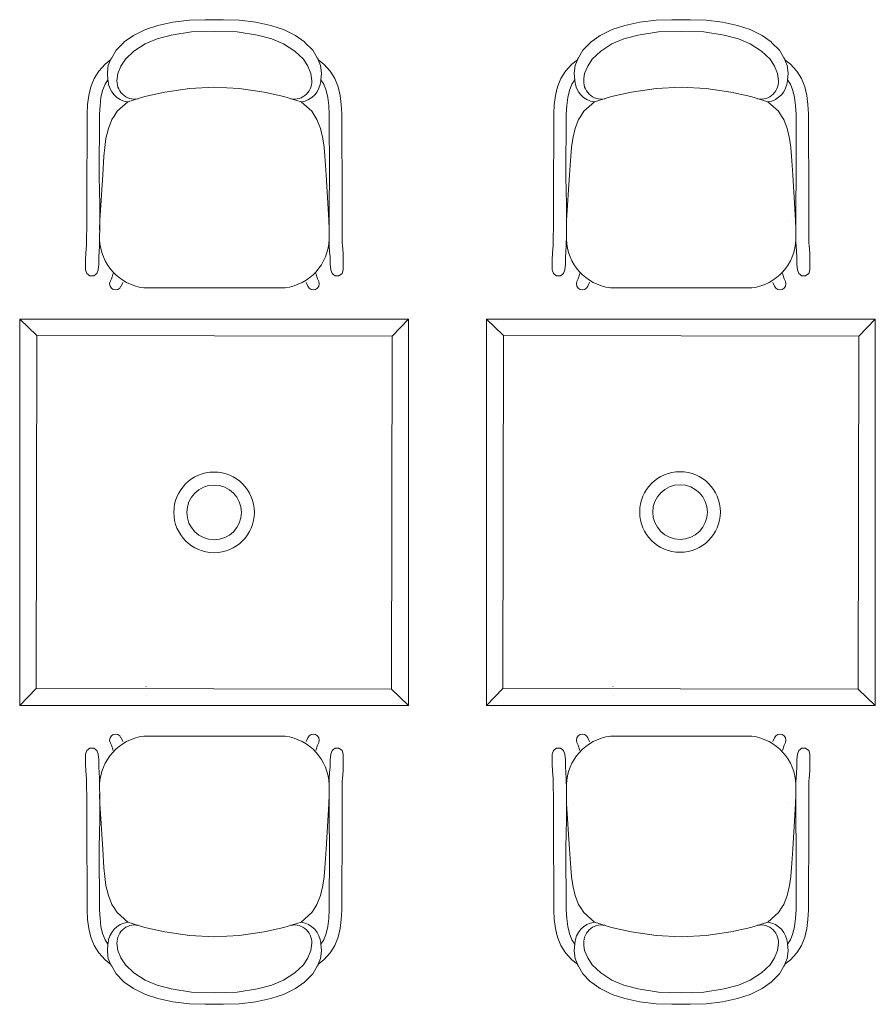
# Model space of a CAD drawing. Extents: x -750 to 58062, y -2404 to 18333.
# Tile 27 of 91: x 8622 to 10297, y 14108 to 16036. Entities that reach past the tile are written whole.
import ezdxf

# ---------------------------------------------------------------- set-up
doc = ezdxf.new("R2010")
doc.units = 0
doc.header["$MEASUREMENT"] = 0
doc.layers.add('GREY SCALE', color=9, linetype='Continuous', lineweight=0, true_color=0x808080)
doc.layers.add('GREYSCALE', color=9, linetype='Continuous', lineweight=0, true_color=0x808080)

# ---------------------------------------------------------------- blocks, each defined once
blk = doc.blocks.new('FLOOR PLAN')
at = {"layer": 'GREYSCALE'}
for p, q in [((8793.6, 15908.1), (8793.6, 15908.2)), ((8813.1, 15920.1), (8813.2, 15920.8)), ((9193.9, 15920.1), (9193.8, 15920.8)), ((9213.4, 15908.1), (9213.4, 15908.2)), ((9707.4, 15908.1), (9707.4, 15908.2)), ((9726.8, 15920.1), (9727, 15920.8)), ((10107.6, 15920.1), (10107.5, 15920.8)), ((10127.1, 15908.1), (10127.1, 15908.2)), ((9003.5, 15903.8), (9003.5, 15903.8)), ((9917.3, 15903.8), (9917.2, 15903.8)), ((8793.4, 15642.8), (8793.4, 15642.9)), ((9213.6, 15642.8), (9213.6, 15642.9)), ((9707.2, 15642.8), (9707.2, 15642.9)), ((10127.3, 15642.8), (10127.3, 15642.9)), ((8622.3, 15449.9), (8655.7, 15417.8)), ((9383.6, 15449.9), (9351.5, 15416.5)), ((9536, 15449.9), (9569.5, 15417.8)), ((10297.4, 15449.9), (10265.3, 15416.5)), ((8622.3, 15244.2), (8622.3, 15071.4)), ((10297.4, 15244.2), (10297.4, 15071.4)), ((8622.3, 15071.4), (8622.3, 14898.6)), ((10297.4, 15071.4), (10297.4, 14898.6)), ((8870.1, 14730.9), (8870.1, 14730.6)), ((9783.8, 14730.9), (9783.8, 14730.6)), ((8622.3, 14693), (8654.4, 14726.4)), ((8870.5, 14713.1), (8870.5, 14712.8)), ((9383.6, 14693), (9350.1, 14725.1)), ((9536, 14693), (9568.1, 14726.4)), ((9784.2, 14713.1), (9784.2, 14712.8)), ((10297.4, 14693), (10263.9, 14725.1)), ((8793.4, 14501.4), (8793.4, 14501.4)), ((9213.6, 14501.4), (9213.6, 14501.4)), ((9707.2, 14501.4), (9707.2, 14501.4)), ((10127.3, 14501.4), (10127.3, 14501.4)), ((8793.6, 14236.1), (8793.6, 14236.1)), ((9003.5, 14240.4), (9003.5, 14240.4)), ((9213.4, 14236.1), (9213.4, 14236.1)), ((9707.4, 14236.1), (9707.4, 14236.1)), ((9917.3, 14240.4), (9917.2, 14240.4)), ((10127.1, 14236.1), (10127.1, 14236.1)), ((8813.1, 14224.2), (8813.2, 14223.4)), ((9193.9, 14224.2), (9193.8, 14223.4)), ((9726.8, 14224.2), (9727, 14223.4)), ((10107.6, 14224.2), (10107.5, 14223.4))]:
    blk.add_line(p, q, dxfattribs=at)
for points in [[(8844.8, 16005.3), (8868.4, 16016.7), (8893, 16024.7), (8922.4, 16031.1), (8954.7, 16034.9), (8985.5, 16036.1), (9003.5, 16035.9)], [(9162.2, 16005.3), (9138.6, 16016.7), (9114, 16024.7), (9084.5, 16031.1), (9052.3, 16034.9), (9021.5, 16036.1), (9003.5, 16035.9)], [(9758.5, 16005.3), (9782.2, 16016.7), (9806.7, 16024.7), (9836.2, 16031.1), (9868.4, 16034.9), (9899.3, 16036.1), (9917.2, 16035.9)], [(10076, 16005.3), (10052.3, 16016.7), (10027.7, 16024.7), (9998.3, 16031.1), (9966.1, 16034.9), (9935.2, 16036.1), (9917.3, 16035.9)], [(8844.8, 16005.3), (8827, 15992.7), (8825.6, 15991.1), (8811.1, 15976.6), (8802.5, 15961.6), (8800.7, 15958.6), (8800.3, 15957.6), (8795.7, 15946.3), (8795.1, 15941.9), (8794, 15930.8)], [(9115.6, 15998.6), (9087.9, 16005.9), (9048.2, 16012.1), (9003.5, 16013.3), (8958.8, 16012.1), (8919.1, 16005.9), (8891.4, 15998.6), (8868.1, 15988.7), (8845.9, 15974.8)], [(9162.2, 16005.3), (9180, 15992.7), (9181.4, 15991.1), (9195.9, 15976.6), (9204.5, 15961.6), (9206.3, 15958.6), (9206.7, 15957.6), (9211.3, 15946.3), (9211.9, 15941.9), (9213, 15930.8)], [(9758.5, 16005.3), (9740.8, 15992.7), (9739.4, 15991.1), (9724.9, 15976.6), (9716.3, 15961.6), (9714.5, 15958.6), (9714.1, 15957.6), (9709.5, 15946.3), (9708.9, 15941.9), (9707.8, 15930.8)], [(10029.3, 15998.6), (10001.6, 16005.9), (9961.9, 16012.1), (9917.2, 16013.3), (9872.6, 16012.1), (9832.9, 16005.9), (9805.1, 15998.6), (9781.8, 15988.7), (9759.7, 15974.8)], [(10076, 16005.3), (10093.7, 15992.7), (10095.1, 15991.1), (10109.6, 15976.6), (10118.2, 15961.6), (10120, 15958.6), (10120.4, 15957.6), (10125, 15946.3), (10125.6, 15941.9), (10126.7, 15930.8)], [(8775.6, 15546.3), (8773.3, 15539.1), (8767.2, 15534.7), (8759.7, 15534.7), (8753.6, 15539.1), (8751.3, 15546.3), (8751.3, 15546.5), (8751.3, 15546.7), (8751.3, 15566.3), (8751.5, 15578.8), (8752.8, 15594.2), (8753.2, 15599.5), (8753.3, 15610.1), (8753.4, 15628.5), (8753.4, 15674), (8754.2, 15851.6), (8755.2, 15870.3), (8757.4, 15888), (8761.5, 15904.8), (8767.9, 15920.7), (8777.2, 15935.6), (8789.6, 15949.2), (8800.3, 15957.6)], [(9231.4, 15546.3), (9233.7, 15539.1), (9239.8, 15534.7), (9247.3, 15534.7), (9253.4, 15539.1), (9255.7, 15546.3), (9255.7, 15546.5), (9255.7, 15546.7), (9255.7, 15566.3), (9255.5, 15578.8), (9254.2, 15594.2), (9253.8, 15599.5), (9253.7, 15610.1), (9253.6, 15628.5), (9253.6, 15674), (9252.8, 15851.6), (9251.8, 15870.3), (9249.6, 15888), (9245.5, 15904.8), (9239.1, 15920.7), (9229.8, 15935.6), (9217.4, 15949.2), (9206.7, 15957.6)], [(9689.4, 15546.3), (9687, 15539.1), (9680.9, 15534.7), (9673.4, 15534.7), (9667.3, 15539.1), (9665, 15546.3), (9665, 15546.5), (9665, 15546.7), (9665, 15566.3), (9665.3, 15578.8), (9666.6, 15594.2), (9666.9, 15599.5), (9667, 15610.1), (9667.1, 15628.5), (9667.2, 15674), (9668, 15851.6), (9668.9, 15870.3), (9671.2, 15888), (9675.2, 15904.8), (9681.6, 15920.7), (9690.9, 15935.6), (9703.3, 15949.2), (9714.1, 15957.6)], [(10145.1, 15546.3), (10147.4, 15539.1), (10153.5, 15534.7), (10161, 15534.7), (10167.1, 15539.1), (10169.5, 15546.3), (10169.5, 15546.5), (10169.5, 15546.7), (10169.5, 15566.3), (10169.2, 15578.8), (10167.9, 15594.2), (10167.5, 15599.5), (10167.5, 15610.1), (10167.4, 15628.5), (10167.3, 15674), (10166.5, 15851.6), (10165.5, 15870.3), (10163.3, 15888), (10159.2, 15904.8), (10152.8, 15920.7), (10143.6, 15935.6), (10131.1, 15949.2), (10120.4, 15957.6)], [(8795.1, 15918.4), (8789.6, 15909.7), (8784.7, 15897.4), (8781.4, 15883.6), (8779.5, 15868.2), (8778.6, 15850.9), (8778, 15728.7)], [(9211.9, 15918.4), (9217.4, 15909.7), (9222.3, 15897.4), (9225.6, 15883.6), (9227.5, 15868.2), (9228.4, 15850.9), (9229, 15728.7)], [(9708.8, 15918.4), (9703.4, 15909.7), (9698.4, 15897.4), (9695.1, 15883.6), (9693.2, 15868.2), (9692.3, 15850.9), (9691.8, 15728.7)], [(10125.7, 15918.4), (10131.1, 15909.7), (10136, 15897.4), (10139.3, 15883.6), (10141.3, 15868.2), (10142.2, 15850.9), (10142.7, 15728.7)], [(9173.3, 15875), (9139.7, 15885.5), (9100.8, 15894.5), (9052.2, 15901.5), (9003.5, 15903.8), (9003.5, 15903.8), (8954.8, 15901.5), (8906.2, 15894.5), (8867.3, 15885.5), (8833.7, 15875)], [(10087.1, 15875), (10053.4, 15885.5), (10014.5, 15894.5), (9966, 15901.5), (9917.3, 15903.8), (9917.2, 15903.8), (9868.5, 15901.5), (9820, 15894.5), (9781, 15885.5), (9747.4, 15875)], [(8795.9, 15823.2), (8791.1, 15803.2), (8788.8, 15785.9), (8787.3, 15768.6), (8785, 15732.5), (8779.3, 15643.5), (8778.8, 15625.6), (8778.8, 15625.1), (8778.9, 15622.2)], [(9211.1, 15823.2), (9215.9, 15803.2), (9218.2, 15785.9), (9219.7, 15768.6), (9222, 15732.5), (9227.7, 15643.5), (9228.2, 15625.6), (9228.2, 15625.1), (9228.1, 15622.2)], [(9709.6, 15823.2), (9704.9, 15803.2), (9702.5, 15785.9), (9701.1, 15768.6), (9698.7, 15732.5), (9693, 15643.5), (9692.5, 15625.6), (9692.5, 15625.1), (9692.7, 15622.2)], [(10124.9, 15823.2), (10129.6, 15803.2), (10131.9, 15785.9), (10133.4, 15768.6), (10135.7, 15732.5), (10141.4, 15643.5), (10141.9, 15625.6), (10141.9, 15625.1), (10141.8, 15622.2)], [(8775.6, 15546.3), (8777, 15557.4), (8777, 15560.4), (8777.2, 15572.6), (8778, 15581.2), (8778.7, 15594.6), (8778.7, 15599.4), (8778.8, 15609.9), (8778.9, 15628.4), (8778.9, 15673.9), (8778, 15728.7)], [(9231.4, 15546.3), (9230, 15557.4), (9230, 15560.4), (9229.8, 15572.6), (9229, 15581.2), (9228.3, 15594.6), (9228.3, 15599.4), (9228.2, 15609.9), (9228.1, 15628.4), (9228.1, 15673.9), (9229, 15728.7)], [(9689.4, 15546.3), (9690.7, 15557.4), (9690.8, 15560.4), (9691, 15572.6), (9691.7, 15581.2), (9692.4, 15594.6), (9692.4, 15599.4), (9692.5, 15609.9), (9692.6, 15628.4), (9692.7, 15673.9), (9691.8, 15728.7)], [(10145.1, 15546.3), (10143.7, 15557.4), (10143.7, 15560.4), (10143.5, 15572.6), (10142.8, 15581.2), (10142.1, 15594.6), (10142, 15599.4), (10142, 15609.9), (10141.9, 15628.4), (10141.8, 15673.9), (10142.7, 15728.7)], [(8805.1, 15539), (8801.9, 15529), (8799.3, 15523.3), (8799.3, 15523.2), (8798.4, 15518.7), (8799.3, 15514.3), (8801.8, 15510.6), (8805.5, 15508.1), (8809.9, 15507.2), (8814.4, 15508.1), (8818.1, 15510.6), (8820.6, 15514.3), (8820.7, 15514.5), (8824.1, 15521.5)], [(9201.9, 15539), (9205.1, 15529), (9207.7, 15523.3), (9207.7, 15523.2), (9208.6, 15518.7), (9207.7, 15514.3), (9205.2, 15510.6), (9201.5, 15508.1), (9197, 15507.2), (9192.6, 15508.1), (9188.9, 15510.6), (9186.4, 15514.3), (9186.3, 15514.5), (9182.8, 15521.5)], [(9718.9, 15539), (9715.7, 15529), (9713.1, 15523.3), (9713, 15523.2), (9712.1, 15518.7), (9713, 15514.3), (9715.5, 15510.6), (9719.3, 15508.1), (9723.7, 15507.2), (9728.1, 15508.1), (9731.9, 15510.6), (9734.4, 15514.3), (9734.4, 15514.5), (9737.9, 15521.5)], [(10115.6, 15539), (10118.8, 15529), (10121.4, 15523.3), (10121.5, 15523.2), (10122.4, 15518.7), (10121.5, 15514.3), (10119, 15510.6), (10115.2, 15508.1), (10110.8, 15507.2), (10106.4, 15508.1), (10102.6, 15510.6), (10100.1, 15514.3), (10100, 15514.5), (10096.6, 15521.5)], [(8805.1, 14605.2), (8801.9, 14615.3), (8799.3, 14621), (8799.3, 14621.1), (8798.4, 14625.5), (8799.3, 14629.9), (8801.8, 14633.7), (8805.5, 14636.2), (8809.9, 14637.1), (8814.4, 14636.2), (8818.1, 14633.7), (8820.6, 14629.9), (8820.7, 14629.8), (8824.1, 14622.8)], [(9201.9, 14605.2), (9205.1, 14615.3), (9207.7, 14621), (9207.7, 14621.1), (9208.6, 14625.5), (9207.7, 14629.9), (9205.2, 14633.7), (9201.5, 14636.2), (9197, 14637.1), (9192.6, 14636.2), (9188.9, 14633.7), (9186.4, 14629.9), (9186.3, 14629.8), (9182.8, 14622.8)], [(9718.9, 14605.2), (9715.7, 14615.3), (9713.1, 14621), (9713, 14621.1), (9712.1, 14625.5), (9713, 14629.9), (9715.5, 14633.7), (9719.3, 14636.2), (9723.7, 14637.1), (9728.1, 14636.2), (9731.9, 14633.7), (9734.4, 14629.9), (9734.4, 14629.8), (9737.9, 14622.8)], [(10115.6, 14605.2), (10118.8, 14615.3), (10121.4, 14621), (10121.5, 14621.1), (10122.4, 14625.5), (10121.5, 14629.9), (10119, 14633.7), (10115.2, 14636.2), (10110.8, 14637.1), (10106.4, 14636.2), (10102.6, 14633.7), (10100.1, 14629.9), (10100, 14629.8), (10096.6, 14622.8)], [(8775.6, 14598), (8773.3, 14605.1), (8767.2, 14609.6), (8759.7, 14609.6), (8753.6, 14605.1), (8751.3, 14598), (8751.3, 14597.8), (8751.3, 14597.6), (8751.3, 14577.9), (8751.5, 14565.4), (8752.8, 14550), (8753.2, 14544.8), (8753.3, 14534.2), (8753.4, 14515.8), (8753.4, 14470.3), (8754.2, 14292.6), (8755.2, 14273.9), (8757.4, 14256.3), (8761.5, 14239.5), (8767.9, 14223.6), (8777.2, 14208.7), (8789.6, 14195.1), (8800.3, 14186.6)], [(8775.6, 14598), (8777, 14586.9), (8777, 14583.9), (8777.2, 14571.7), (8778, 14563), (8778.7, 14549.6), (8778.7, 14544.8), (8778.8, 14534.3), (8778.9, 14515.9), (8778.9, 14470.4), (8778, 14415.5)], [(9231.4, 14598), (9233.7, 14605.1), (9239.8, 14609.6), (9247.3, 14609.6), (9253.4, 14605.1), (9255.7, 14598), (9255.7, 14597.8), (9255.7, 14597.6), (9255.7, 14577.9), (9255.5, 14565.4), (9254.2, 14550), (9253.8, 14544.8), (9253.7, 14534.2), (9253.6, 14515.8), (9253.6, 14470.3), (9252.8, 14292.6), (9251.8, 14273.9), (9249.6, 14256.3), (9245.5, 14239.5), (9239.1, 14223.6), (9229.8, 14208.7), (9217.4, 14195.1), (9206.7, 14186.6)], [(9231.4, 14598), (9230, 14586.9), (9230, 14583.9), (9229.8, 14571.7), (9229, 14563), (9228.3, 14549.6), (9228.3, 14544.8), (9228.2, 14534.3), (9228.1, 14515.9), (9228.1, 14470.4), (9229, 14415.5)], [(9689.4, 14598), (9687, 14605.1), (9680.9, 14609.6), (9673.4, 14609.6), (9667.3, 14605.1), (9665, 14598), (9665, 14597.8), (9665, 14597.6), (9665, 14577.9), (9665.3, 14565.4), (9666.6, 14550), (9666.9, 14544.8), (9667, 14534.2), (9667.1, 14515.8), (9667.2, 14470.3), (9668, 14292.6), (9668.9, 14273.9), (9671.2, 14256.3), (9675.2, 14239.5), (9681.6, 14223.6), (9690.9, 14208.7), (9703.3, 14195.1), (9714.1, 14186.6)], [(9689.4, 14598), (9690.7, 14586.9), (9690.8, 14583.9), (9691, 14571.7), (9691.7, 14563), (9692.4, 14549.6), (9692.4, 14544.8), (9692.5, 14534.3), (9692.6, 14515.9), (9692.7, 14470.4), (9691.8, 14415.5)], [(10145.1, 14598), (10147.4, 14605.1), (10153.5, 14609.6), (10161, 14609.6), (10167.1, 14605.1), (10169.5, 14598), (10169.5, 14597.8), (10169.5, 14597.6), (10169.5, 14577.9), (10169.2, 14565.4), (10167.9, 14550), (10167.5, 14544.8), (10167.5, 14534.2), (10167.4, 14515.8), (10167.3, 14470.3), (10166.5, 14292.6), (10165.5, 14273.9), (10163.3, 14256.3), (10159.2, 14239.5), (10152.8, 14223.6), (10143.6, 14208.7), (10131.1, 14195.1), (10120.4, 14186.6)], [(10145.1, 14598), (10143.7, 14586.9), (10143.7, 14583.9), (10143.5, 14571.7), (10142.8, 14563), (10142.1, 14549.6), (10142, 14544.8), (10142, 14534.3), (10141.9, 14515.9), (10141.8, 14470.4), (10142.7, 14415.5)], [(8795.9, 14321.1), (8791.1, 14341), (8788.8, 14358.3), (8787.3, 14375.6), (8785, 14411.8), (8779.3, 14500.8), (8778.8, 14518.7), (8778.8, 14519.1), (8778.9, 14522)], [(9211.1, 14321.1), (9215.9, 14341), (9218.2, 14358.3), (9219.7, 14375.6), (9222, 14411.8), (9227.7, 14500.8), (9228.2, 14518.7), (9228.2, 14519.1), (9228.1, 14522)], [(9709.6, 14321.1), (9704.9, 14341), (9702.5, 14358.3), (9701.1, 14375.6), (9698.7, 14411.8), (9693, 14500.8), (9692.5, 14518.7), (9692.5, 14519.1), (9692.7, 14522)], [(10124.9, 14321.1), (10129.6, 14341), (10131.9, 14358.3), (10133.4, 14375.6), (10135.7, 14411.8), (10141.4, 14500.8), (10141.9, 14518.7), (10141.9, 14519.1), (10141.8, 14522)], [(8795.1, 14225.9), (8789.6, 14234.6), (8784.7, 14246.9), (8781.4, 14260.6), (8779.5, 14276.1), (8778.6, 14293.4), (8778, 14415.5)], [(9211.9, 14225.9), (9217.4, 14234.6), (9222.3, 14246.9), (9225.6, 14260.6), (9227.5, 14276.1), (9228.4, 14293.4), (9229, 14415.5)], [(9708.8, 14225.9), (9703.4, 14234.6), (9698.4, 14246.9), (9695.1, 14260.6), (9693.2, 14276.1), (9692.3, 14293.4), (9691.8, 14415.5)], [(10125.7, 14225.9), (10131.1, 14234.6), (10136, 14246.9), (10139.3, 14260.6), (10141.3, 14276.1), (10142.2, 14293.4), (10142.7, 14415.5)], [(9173.3, 14269.2), (9139.7, 14258.8), (9100.8, 14249.8), (9052.2, 14242.8), (9003.5, 14240.4), (9003.5, 14240.4), (8954.8, 14242.8), (8906.2, 14249.8), (8867.3, 14258.8), (8833.7, 14269.2)], [(10087.1, 14269.2), (10053.4, 14258.8), (10014.5, 14249.8), (9966, 14242.8), (9917.3, 14240.4), (9917.2, 14240.4), (9868.5, 14242.8), (9820, 14249.8), (9781, 14258.8), (9747.4, 14269.2)], [(8844.8, 14138.9), (8827, 14151.5), (8825.6, 14153.1), (8811.1, 14167.7), (8802.5, 14182.6), (8800.7, 14185.7), (8800.3, 14186.6), (8795.7, 14198), (8795.1, 14202.4), (8794, 14213.5)], [(9162.2, 14138.9), (9180, 14151.5), (9181.4, 14153.1), (9195.9, 14167.7), (9204.5, 14182.6), (9206.3, 14185.7), (9206.7, 14186.6), (9211.3, 14198), (9211.9, 14202.4), (9213, 14213.5)], [(9758.5, 14138.9), (9740.8, 14151.5), (9739.4, 14153.1), (9724.9, 14167.7), (9716.3, 14182.6), (9714.5, 14185.7), (9714.1, 14186.6), (9709.5, 14198), (9708.9, 14202.4), (9707.8, 14213.5)], [(10076, 14138.9), (10093.7, 14151.5), (10095.1, 14153.1), (10109.6, 14167.7), (10118.2, 14182.6), (10120, 14185.7), (10120.4, 14186.6), (10125, 14198), (10125.6, 14202.4), (10126.7, 14213.5)], [(9115.6, 14145.7), (9087.9, 14138.4), (9048.2, 14132.1), (9003.5, 14130.9), (8958.8, 14132.1), (8919.1, 14138.4), (8891.4, 14145.7), (8868.1, 14155.6), (8845.9, 14169.5)], [(10029.3, 14145.7), (10001.6, 14138.4), (9961.9, 14132.1), (9917.2, 14130.9), (9872.6, 14132.1), (9832.9, 14138.4), (9805.1, 14145.7), (9781.8, 14155.6), (9759.7, 14169.5)], [(8844.8, 14138.9), (8868.4, 14127.6), (8893, 14119.6), (8922.4, 14113.2), (8954.7, 14109.3), (8985.5, 14108.1), (9003.5, 14108.3)], [(9162.2, 14138.9), (9138.6, 14127.6), (9114, 14119.6), (9084.5, 14113.2), (9052.3, 14109.3), (9021.5, 14108.1), (9003.5, 14108.3)], [(9758.5, 14138.9), (9782.2, 14127.6), (9806.7, 14119.6), (9836.2, 14113.2), (9868.4, 14109.3), (9899.3, 14108.1), (9917.2, 14108.3)], [(10076, 14138.9), (10052.3, 14127.6), (10027.7, 14119.6), (9998.3, 14113.2), (9966.1, 14109.3), (9935.2, 14108.1), (9917.3, 14108.3)]]:
    blk.add_lwpolyline(points, dxfattribs=at)
for points in [[(9152.7, 15881.4, 0.526709), (9193.8, 15920.8), (9192.4, 15930.5), (9186.4, 15945.3), (9177.6, 15958.7), (9161.1, 15974.8), (9138.9, 15988.7), (9115.6, 15998.6)], [(10066.4, 15881.4, 0.526709), (10107.5, 15920.8), (10106.2, 15930.5), (10100.1, 15945.3), (10091.3, 15958.7), (10074.8, 15974.8), (10052.6, 15988.7), (10029.3, 15998.6)], [(8854.3, 15881.4, -0.526709), (8813.2, 15920.8), (8814.6, 15930.5), (8820.6, 15945.3), (8829.4, 15958.7), (8845.9, 15974.8)], [(9768.1, 15881.4, -0.526709), (9727, 15920.8), (9728.3, 15930.5), (9734.4, 15945.3), (9743.2, 15958.7), (9759.7, 15974.8)], [(8795.9, 15823.2), (8802.7, 15840.5), (8807.1, 15847.3), (8813.1, 15856.7), (8833.7, 15875, -0.349179), (8795.2, 15916.8), (8795.1, 15918.4), (8794, 15930.8)], [(9211.1, 15823.2), (9204.3, 15840.5), (9199.9, 15847.3), (9193.9, 15856.7), (9173.3, 15875, 0.349179), (9211.8, 15916.8), (9211.9, 15918.4), (9213, 15930.8)], [(9709.6, 15823.2), (9716.4, 15840.5), (9720.8, 15847.3), (9726.8, 15856.7), (9747.4, 15875, -0.349179), (9708.9, 15916.8), (9708.8, 15918.4), (9707.8, 15930.8)], [(10124.9, 15823.2), (10118, 15840.5), (10113.7, 15847.3), (10107.7, 15856.7), (10087.1, 15875, 0.349179), (10125.5, 15916.8), (10125.7, 15918.4), (10126.7, 15930.8)], [(9228.2, 15606.3, -0.369238), (9141.9, 15511), (8865.1, 15511, -0.369238), (8778.8, 15606.3)], [(10142, 15606.3, -0.369238), (10055.6, 15511), (9778.8, 15511, -0.369238), (9692.5, 15606.3)], [(9228.2, 14537.9, 0.369238), (9141.9, 14633.2), (8865.1, 14633.2, 0.369238), (8778.8, 14537.9)], [(10142, 14537.9, 0.369238), (10055.6, 14633.2), (9778.8, 14633.2, 0.369238), (9692.5, 14537.9)], [(8795.9, 14321.1), (8802.7, 14303.8), (8807.1, 14297), (8813.1, 14287.6), (8833.7, 14269.2, 0.349179), (8795.2, 14227.4), (8795.1, 14225.9), (8794, 14213.5)], [(9211.1, 14321.1), (9204.3, 14303.8), (9199.9, 14297), (9193.9, 14287.6), (9173.3, 14269.2, -0.349179), (9211.8, 14227.4), (9211.9, 14225.9), (9213, 14213.5)], [(9709.6, 14321.1), (9716.4, 14303.8), (9720.8, 14297), (9726.8, 14287.6), (9747.4, 14269.2, 0.349179), (9708.9, 14227.4), (9708.8, 14225.9), (9707.8, 14213.5)], [(10124.9, 14321.1), (10118, 14303.8), (10113.7, 14297), (10107.7, 14287.6), (10087.1, 14269.2, -0.349179), (10125.5, 14227.4), (10125.7, 14225.9), (10126.7, 14213.5)], [(8854.3, 14262.8, 0.526709), (8813.2, 14223.4), (8814.6, 14213.7), (8820.6, 14198.9), (8829.4, 14185.6), (8845.9, 14169.5)], [(9152.7, 14262.8, -0.526709), (9193.8, 14223.4), (9192.4, 14213.7), (9186.4, 14198.9), (9177.6, 14185.6), (9161.1, 14169.5), (9138.9, 14155.6), (9115.6, 14145.7)], [(9768.1, 14262.8, 0.526709), (9727, 14223.4), (9728.3, 14213.7), (9734.4, 14198.9), (9743.2, 14185.6), (9759.7, 14169.5)], [(10066.4, 14262.8, -0.526709), (10107.5, 14223.4), (10106.2, 14213.7), (10100.1, 14198.9), (10091.3, 14185.6), (10074.8, 14169.5), (10052.6, 14155.6), (10029.3, 14145.7)]]:
    blk.add_lwpolyline(points, format="xyb", dxfattribs=at)
at = {"layer": 'GREYSCALE', "ltscale": 3}
for points in [[(9383.6, 14693), (8622.3, 14693), (8622.3, 15449.9), (9383.6, 15449.9)], [(10297.4, 14693), (9536, 14693), (9536, 15449.9), (10297.4, 15449.9)], [(9350.1, 14725.1), (8654.4, 14726.4), (8655.7, 15417.8), (9351.5, 15416.5)], [(10263.9, 14725.1), (9568.1, 14726.4), (9569.5, 15417.8), (10265.3, 15416.5)]]:
    blk.add_lwpolyline(points, close=True, dxfattribs=at)
at = {"layer": 'GREYSCALE'}
for centre, radius in [((9002.9, 15071.4), 78.9), ((9915.1, 15072.1), 78.9), ((9002.9, 15071.4), 53.5), ((9915.1, 15072.1), 53.5)]:
    blk.add_circle(centre, radius, dxfattribs=at)

msp = doc.modelspace()

# ---------------------------------------------------------------- block references
at = {"layer": 'GREY SCALE', "ltscale": 5}
msp.add_blockref('FLOOR PLAN', (0, 0), dxfattribs=at)

doc.saveas('drawing.dxf')
